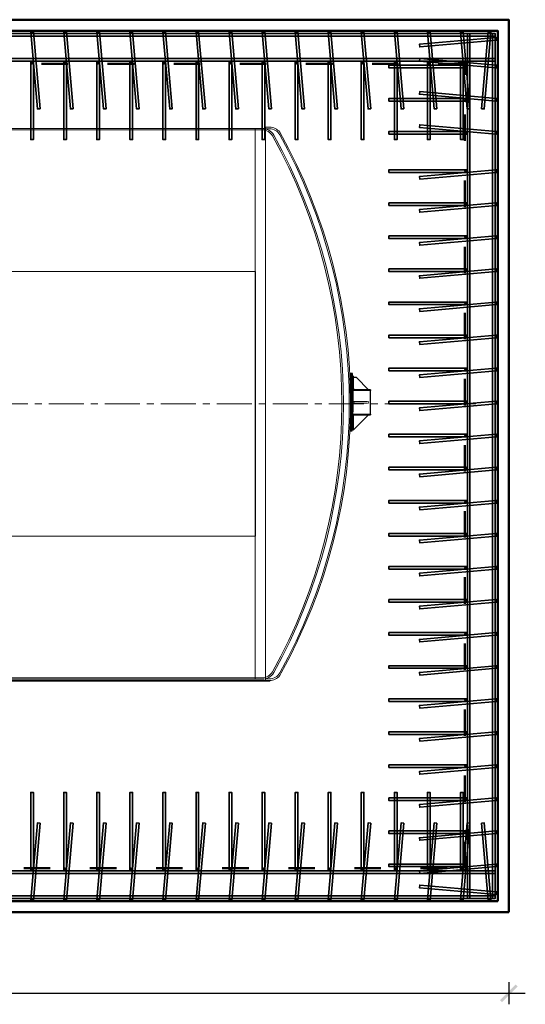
# Model space of a CAD drawing. Header units: millimetres. Extents: x 1814 to 94182, y 11562 to 49454.
# Tile 23 of 143: x 13244 to 13473, y 12296 to 12743. Entities that reach past the tile are written whole.
import ezdxf

# ---------------------------------------------------------------- set-up
doc = ezdxf.new("R2010")
doc.units = ezdxf.units.MM
for name, pattern in [('ACAD_ISO03W100', [30, 12, -18]), ('CENTER', [50.8, 31.75, -6.35, 6.35, -6.35]), ('SLD-Linia-ciągła', [0]), ('SLD-Linia-przerywana', [1.905, 1.27, -0.635])]:
    doc.linetypes.add(name, pattern=pattern)
doc.layers.add('NAPISY_MAŁE', color=3, linetype='Continuous')
doc.layers.add('podkład', color=252, linetype='Continuous', lineweight=9, plot=False)
for name, color, linetype, lineweight in [('widok 0.35', 22, 'Continuous', 35), ('wymiar', 135, 'Continuous', 9), ('ściany', 7, 'Continuous', 50)]:
    doc.layers.add(name, color=color, linetype=linetype, lineweight=lineweight)
doc.styles.add('WYMIARY', font='simplex.shx', dxfattribs={"oblique": 15})
doc.dimstyles.new('1-50', dxfattribs={"dimscale": 50, "dimtxt": 0.16, "dimasz": 0.2, "dimexe": 0.1, "dimexo": 0.1, "dimgap": 0.075, "dimtad": 1, "dimdec": 1, "dimrnd": 0.1, "dimzin": 9, "dimtxsty": 'WYMIARY', "dimblk": 'ARCHTICK', "dimcen": 0.2, "dimdle": 0.15, "dimadec": 1, "dimazin": 1, "dimtfac": 1, "dimtdec": 1, "dimtix": 1, "dimtmove": 2, "dimatfit": 3, "dimldrblk": 'ARCHTICK', "dimfxl": 0, "dimarcsym": 0})
pattern_1 = [(45, (-6286.9, -10035.03), (-336.76, 336.76), []), (45, (-6062.4, -10035.03), (-336.76, 336.76), [])]

# ---------------------------------------------------------------- blocks, each defined once
blk = doc.blocks.new('_ARCHTICK')
at = {"color": 0, "linetype": 'ByBlock', "lineweight": -2}
blk.add_solid([(0.398, 0.309), (0.309, 0.398), (-0.309, -0.398), (-0.398, -0.309)], dxfattribs=at)
blk = doc.blocks.new('*D3310')
at = {"layer": 'Defpoints', "color": 0}
for p in [(12235.8, 12337.56), (13465.8, 12337.56), (13465.8, 12300.81)]:
    blk.add_point(p, dxfattribs=at)
at = {"layer": 'wymiar', "color": 0, "lineweight": -2}
for p, q in [((12235.8, 12305.81), (12235.8, 12295.81)), ((13465.8, 12305.81), (13465.8, 12295.81)), ((12228.3, 12300.81), (13473.3, 12300.81))]:
    blk.add_line(p, q, dxfattribs=at)
at = {"layer": 'wymiar', "color": 0, "lineweight": -2, "xscale": 10, "yscale": 10, "zscale": 10, "rotation": 180}
blk.add_blockref('_ARCHTICK', (12235.8, 12300.81), dxfattribs=at)
at = {"layer": 'wymiar', "color": 0, "lineweight": -2, "xscale": 10, "yscale": 10, "zscale": 10}
blk.add_blockref('_ARCHTICK', (13465.8, 12300.81), dxfattribs=at)
at = {"layer": 'wymiar', "color": 0, "insert": (12850.8, 12308.56), "char_height": 8, "attachment_point": 5, "style": 'WYMIARY'}
blk.add_mtext('1230', dxfattribs=at)
blk = doc.blocks.new('*U3335')
at = {"layer": 'NAPISY_MAŁE', "color": 0}
blk.add_line((0, 600), (0, -600), dxfattribs=at)
blk = doc.blocks.new('*U3336')
at = {"color": 0, "linetype": 'ByBlock', "lineweight": -2}
blk.add_blockref('*U3335', (0, 0), dxfattribs=at)
blk = doc.blocks.new('A$C5276d6cf')
at = {"linetype": 'SLD-Linia-ciągła', "lineweight": 18}
h = blk.add_hatch(dxfattribs=at)
h.set_pattern_fill('ANSI32', color=256, scale=50, style=0)
h.set_pattern_definition(pattern_1)
edge = h.paths.add_edge_path(flags=0)
edge.add_arc((8576.4, 1274.9), 2508, 359.9154, 362.7722)
edge.add_line((11081.5, 1396.2), (11073.5, 1396.2))
edge.add_arc((8576.4, 1274.9), 2500, -0.0848, 2.781, ccw=False)
edge.add_line((11076.4, 1271.2), (11084.4, 1271.2))
h = blk.add_hatch(dxfattribs=at)
h.set_pattern_fill('ANSI32', color=256, scale=50, style=0)
h.set_pattern_definition(pattern_1)
h.paths.add_polyline_path([(11084.6, 1328.3), (11089.6, 1323.3), (11154.6, 1323.3), (11099.6, 1378.3), (11084.6, 1378.3)], flags=0)
for p, q in [((10640.5, 2509), (640.5, 2509)), ((10640.5, 2502), (640.5, 2502)), ((10640.5, 2509), (10671.7, 2509)), ((10640.5, 9), (10640.5, 2509)), ((10640.5, 2502), (10671.7, 2502)), ((10687, 2514), (10687, 4)), ((10687, 2514), (10705.2, 2514)), ((10687, 2514), (10705.2, 2514)), ((10687, 2507), (10705.2, 2507)), ((10707, 4), (574, 4)), ((574, 0), (10707, 0)), ((10640.5, 16), (640.5, 16)), ((10640.5, 9), (640.5, 9)), ((10640.5, 16), (10671.7, 16)), ((10640.5, 9), (10671.7, 9)), ((10640.5, 9), (10671.7, 9)), ((10687, 11), (10705.2, 11)), ((10687, 4), (10705.2, 4)), ((10687, 4), (10705.2, 4)), ((10707, 4), (10707, 0))]:
    blk.add_line(p, q)
at = {"linetype": 'SLD-Linia-przerywana', "lineweight": 18}
for p, q in [((11073.5, 1396.2), (11070.1, 1396.2)), ((11083.1, 1212.6), (11083.1, 1319.7)), ((11084.6, 1262.2), (11084.6, 1270.2)), ((11089.6, 1270.2), (11084.6, 1270.2)), ((11089.6, 1262.2), (11084.6, 1262.2)), ((11089.6, 1262.2), (11089.6, 1270.2)), ((11154.6, 1270.2), (11089.6, 1270.2)), ((11154.6, 1262.2), (11089.6, 1262.2)), ((11154.6, 1262.2), (11154.6, 1270.2)), ((11069.2, 1136.2), (11072.6, 1136.2))]:
    blk.add_line(p, q, dxfattribs=at)
at = {"linetype": 'SLD-Linia-ciągła', "lineweight": 25}
for p, q in [((11081.5, 1396.2), (11073.5, 1396.2)), ((11084.6, 1386.3), (11084.6, 1378.3)), ((11084.6, 1378.3), (11084.6, 1328.3)), ((11099.6, 1378.3), (11084.6, 1378.3)), ((11154.6, 1323.3), (11099.6, 1378.3)), ((11163.1, 1323.3), (11083.1, 1323.3)), ((11083.1, 1323.3), (11083.1, 1319.7)), ((11163.1, 1319.7), (11083.1, 1319.7)), ((11084.6, 1328.3), (11089.6, 1323.3)), ((11089.6, 1323.3), (11154.6, 1323.3)), ((11163.1, 1323.3), (11163.1, 1319.7)), ((11163.1, 1212.6), (11163.1, 1319.7)), ((11084.4, 1271.2), (11076.4, 1271.2)), ((11076.4, 1261.2), (11084.4, 1261.2)), ((11083.1, 1212.6), (11163.1, 1212.6)), ((11083.1, 1212.6), (11083.1, 1209)), ((11083.1, 1209), (11163.1, 1209)), ((11084.6, 1139), (11154.6, 1209)), ((11089.6, 1209), (11084.6, 1204)), ((11154.6, 1209), (11089.6, 1209)), ((11163.1, 1212.6), (11163.1, 1209)), ((11084.6, 1204), (11084.6, 1139)), ((11072.6, 1136.2), (11080.6, 1136.2))]:
    blk.add_line(p, q, dxfattribs=at)
at = {"linetype": 'CENTER', "ltscale": 5}
blk.add_line((11641, 1259), (0, 1259), dxfattribs=at)
blk.add_lwpolyline([(10640.5, 659), (640.9, 659), (640.8, 1859), (10640.5, 1859)], close=True)
for centre, radius, start, end in [((10671.7, 2449), 60, 29.0983, 90), ((10671.7, 2449), 53, 29.0983, 90), ((10705.2, 2454), 60, 39.6372, 90), ((10705.2, 2454), 53, 29.0983, 90), ((8533.5, 1259), 2500, 330.9017, 29.0983), ((8533.5, 1259), 2507, 330.9017, 29.0983), ((8547.4, 1259), 2525.6, 331.0957, 29.2295), ((8547.4, 1259), 2519.7, 331.0203, 28.9797), ((10671.7, 69), 53, 270, 330.9017), ((10671.7, 69), 60, 270, 330.9017), ((10705.2, 64), 53, 270, 330.9017), ((10705.2, 64), 60, 270, 320.3628), ((8557, 1256.5), 2516, 330.7133, 331.0392)]:
    blk.add_arc(centre, radius, start, end)
at = {"linetype": 'SLD-Linia-przerywana', "lineweight": 18}
for radius, start, end in [(2496.6, 356.8152, 2.7848), (2504.6, 356.8254, 2.7759)]:
    blk.add_arc((8576.4, 1274.9), radius, start, end, dxfattribs=at)
at = {"linetype": 'SLD-Linia-ciągła', "lineweight": 25}
for radius, start, end in [(2500, 359.9152, 2.781), (2508, 359.9154, 2.7722), (2500, 356.8196, 359.686), (2508, 356.8297, 359.687)]:
    blk.add_arc((8576.4, 1274.9), radius, start, end, dxfattribs=at)
at = {"linetype": 'SLD-Linia-przerywana', "lineweight": 18}
blk.add_open_spline([(11076.4, 1271.2), (11076.4, 1271.2), (11076.4, 1271.2), (11076.4, 1271), (11076.4, 1270.1), (11076.4, 1268.8), (11076.4, 1267.3), (11076.4, 1265.6), (11076.4, 1263.9), (11076.4, 1262.5), (11076.4, 1261.6), (11076.4, 1261.2), (11076.4, 1261.2), (11076.4, 1261.2)], degree=3, knots=[0, 0, 0, 0, 0.00144, 0.108811, 0.216183, 0.323554, 0.430927, 0.5383, 0.645673, 0.753046, 0.860418, 0.96779, 1, 1, 1, 1], dxfattribs=at)
at = {"linetype": 'SLD-Linia-ciągła', "lineweight": 25}
blk.add_open_spline([(11084.4, 1261.2), (11084.4, 1261.2), (11084.4, 1261.3), (11084.4, 1261.9), (11084.4, 1263), (11084.4, 1264.5), (11084.4, 1266.2), (11084.4, 1267.9), (11084.4, 1269.4), (11084.4, 1270.5), (11084.4, 1271.1), (11084.4, 1271.1), (11084.4, 1271.2)], degree=3, knots=[0, 0, 0, 0, 0.072605, 0.179951, 0.287298, 0.394645, 0.501992, 0.60934, 0.716688, 0.824035, 0.931382, 1, 1, 1, 1], dxfattribs=at)
blk.add_blockref('*U3336', (10640.5, 1259))

msp = doc.modelspace()

# ---------------------------------------------------------------- hatches: boundary and pattern name
at = {"layer": 'widok 0.35'}
h = msp.add_hatch(color=256, dxfattribs=at)
h.dxf.hatch_style = 1
h.paths.add_polyline_path([(13250.102, 12736.958, 1), (13248.902, 12736.958, 1)])
h = msp.add_hatch(color=256, dxfattribs=at)
h.dxf.hatch_style = 1
h.paths.add_polyline_path([(13265.102, 12736.958, 1), (13263.902, 12736.958, 1)])
h = msp.add_hatch(color=256, dxfattribs=at)
h.dxf.hatch_style = 1
h.paths.add_polyline_path([(13280.102, 12736.958, 1), (13278.902, 12736.958, 1)])
h = msp.add_hatch(color=256, dxfattribs=at)
h.dxf.hatch_style = 1
h.paths.add_polyline_path([(13295.102, 12736.958, 1), (13293.902, 12736.958, 1)])
h = msp.add_hatch(color=256, dxfattribs=at)
h.dxf.hatch_style = 1
h.paths.add_polyline_path([(13310.102, 12736.958, 1), (13308.902, 12736.958, 1)])
h = msp.add_hatch(color=256, dxfattribs=at)
h.dxf.hatch_style = 1
h.paths.add_polyline_path([(13325.102, 12736.958, 1), (13323.902, 12736.958, 1)])
h = msp.add_hatch(color=256, dxfattribs=at)
h.dxf.hatch_style = 1
h.paths.add_polyline_path([(13340.102, 12736.958, 1), (13338.902, 12736.958, 1)])
h = msp.add_hatch(color=256, dxfattribs=at)
h.dxf.hatch_style = 1
h.paths.add_polyline_path([(13355.102, 12736.958, 1), (13353.902, 12736.958, 1)])
h = msp.add_hatch(color=256, dxfattribs=at)
h.dxf.hatch_style = 1
h.paths.add_polyline_path([(13370.102, 12736.958, 1), (13368.902, 12736.958, 1)])
h = msp.add_hatch(color=256, dxfattribs=at)
h.dxf.hatch_style = 1
h.paths.add_polyline_path([(13385.102, 12736.958, 1), (13383.902, 12736.958, 1)])
h = msp.add_hatch(color=256, dxfattribs=at)
h.dxf.hatch_style = 1
h.paths.add_polyline_path([(13400.102, 12736.958, 1), (13398.902, 12736.958, 1)])
h = msp.add_hatch(color=256, dxfattribs=at)
h.dxf.hatch_style = 1
h.paths.add_polyline_path([(13415.102, 12736.958, 1), (13413.902, 12736.958, 1)])
h = msp.add_hatch(color=256, dxfattribs=at)
h.dxf.hatch_style = 1
h.paths.add_polyline_path([(13430.102, 12736.958, 1), (13428.902, 12736.958, 1)])
h = msp.add_hatch(color=256, dxfattribs=at)
h.dxf.hatch_style = 1
h.paths.add_polyline_path([(13445.102, 12736.958, 1), (13443.902, 12736.958, 1)])
h = msp.add_hatch(color=256, dxfattribs=at)
h.dxf.hatch_style = 1
h.paths.add_polyline_path([(13457.702, 12736.958, 1), (13456.502, 12736.958, 1)])
h = msp.add_hatch(color=256, dxfattribs=at)
h.dxf.hatch_style = 1
h.paths.add_polyline_path([(13459.602, 12733.858, 1), (13460.802, 12733.858, 1)])
h = msp.add_hatch(color=256, dxfattribs=at)
h.dxf.hatch_style = 1
h.paths.add_polyline_path([(13250.102, 12723.158, 1), (13248.902, 12723.158, 1)])
h = msp.add_hatch(color=256, dxfattribs=at)
h.dxf.hatch_style = 1
h.paths.add_polyline_path([(13265.102, 12723.158, 1), (13263.902, 12723.158, 1)])
h = msp.add_hatch(color=256, dxfattribs=at)
h.dxf.hatch_style = 1
h.paths.add_polyline_path([(13280.102, 12723.158, 1), (13278.902, 12723.158, 1)])
h = msp.add_hatch(color=256, dxfattribs=at)
h.dxf.hatch_style = 1
h.paths.add_polyline_path([(13295.102, 12723.158, 1), (13293.902, 12723.158, 1)])
h = msp.add_hatch(color=256, dxfattribs=at)
h.dxf.hatch_style = 1
h.paths.add_polyline_path([(13310.102, 12723.158, 1), (13308.902, 12723.158, 1)])
h = msp.add_hatch(color=256, dxfattribs=at)
h.dxf.hatch_style = 1
h.paths.add_polyline_path([(13325.102, 12723.158, 1), (13323.902, 12723.158, 1)])
h = msp.add_hatch(color=256, dxfattribs=at)
h.dxf.hatch_style = 1
h.paths.add_polyline_path([(13340.102, 12723.158, 1), (13338.902, 12723.158, 1)])
h = msp.add_hatch(color=256, dxfattribs=at)
h.dxf.hatch_style = 1
h.paths.add_polyline_path([(13355.102, 12723.158, 1), (13353.902, 12723.158, 1)])
h = msp.add_hatch(color=256, dxfattribs=at)
h.dxf.hatch_style = 1
h.paths.add_polyline_path([(13370.102, 12723.158, 1), (13368.902, 12723.158, 1)])
h = msp.add_hatch(color=256, dxfattribs=at)
h.dxf.hatch_style = 1
h.paths.add_polyline_path([(13385.102, 12723.158, 1), (13383.902, 12723.158, 1)])
h = msp.add_hatch(color=256, dxfattribs=at)
h.dxf.hatch_style = 1
h.paths.add_polyline_path([(13400.102, 12723.158, 1), (13398.902, 12723.158, 1)])
h = msp.add_hatch(color=256, dxfattribs=at)
h.dxf.hatch_style = 1
h.paths.add_polyline_path([(13415.102, 12723.158, 1), (13413.902, 12723.158, 1)])
h = msp.add_hatch(color=256, dxfattribs=at)
h.dxf.hatch_style = 1
h.paths.add_polyline_path([(13430.102, 12723.158, 1), (13428.902, 12723.158, 1)])
h = msp.add_hatch(color=256, dxfattribs=at)
h.dxf.hatch_style = 1
h.paths.add_polyline_path([(13445.102, 12723.158, 1), (13443.902, 12723.158, 1)])
h = msp.add_hatch(color=256, dxfattribs=at)
h.dxf.hatch_style = 1
h.paths.add_polyline_path([(13445.802, 12721.258, 1), (13447.002, 12721.258, 1)])
h = msp.add_hatch(color=256, dxfattribs=at)
h.dxf.hatch_style = 1
h.paths.add_polyline_path([(13459.602, 12721.258, 1), (13460.802, 12721.258, 1)])
h = msp.add_hatch(color=256, dxfattribs=at)
h.dxf.hatch_style = 1
h.paths.add_polyline_path([(13445.802, 12706.258, 1), (13447.002, 12706.258, 1)])
h = msp.add_hatch(color=256, dxfattribs=at)
h.dxf.hatch_style = 1
h.paths.add_polyline_path([(13459.602, 12706.258, 1), (13460.802, 12706.258, 1)])
h = msp.add_hatch(color=256, dxfattribs=at)
h.dxf.hatch_style = 1
h.paths.add_polyline_path([(13445.802, 12691.258, 1), (13447.002, 12691.258, 1)])
h = msp.add_hatch(color=256, dxfattribs=at)
h.dxf.hatch_style = 1
h.paths.add_polyline_path([(13459.602, 12691.258, 1), (13460.802, 12691.258, 1)])
h = msp.add_hatch(color=256, dxfattribs=at)
h.dxf.hatch_style = 1
h.paths.add_polyline_path([(13447.002, 12673.858, 1), (13445.802, 12673.858, 1)])
h = msp.add_hatch(color=256, dxfattribs=at)
h.dxf.hatch_style = 1
h.paths.add_polyline_path([(13460.802, 12673.858, 1), (13459.602, 12673.858, 1)])
h = msp.add_hatch(color=256, dxfattribs=at)
h.dxf.hatch_style = 1
h.paths.add_polyline_path([(13447.002, 12658.858, 1), (13445.802, 12658.858, 1)])
h = msp.add_hatch(color=256, dxfattribs=at)
h.dxf.hatch_style = 1
h.paths.add_polyline_path([(13460.802, 12658.858, 1), (13459.602, 12658.858, 1)])
h = msp.add_hatch(color=256, dxfattribs=at)
h.dxf.hatch_style = 1
h.paths.add_polyline_path([(13447.002, 12643.858, 1), (13445.802, 12643.858, 1)])
h = msp.add_hatch(color=256, dxfattribs=at)
h.dxf.hatch_style = 1
h.paths.add_polyline_path([(13460.802, 12643.858, 1), (13459.602, 12643.858, 1)])
h = msp.add_hatch(color=256, dxfattribs=at)
h.dxf.hatch_style = 1
h.paths.add_polyline_path([(13447.002, 12628.858, 1), (13445.802, 12628.858, 1)])
h = msp.add_hatch(color=256, dxfattribs=at)
h.dxf.hatch_style = 1
h.paths.add_polyline_path([(13460.802, 12628.858, 1), (13459.602, 12628.858, 1)])
h = msp.add_hatch(color=256, dxfattribs=at)
h.dxf.hatch_style = 1
h.paths.add_polyline_path([(13447.002, 12613.858, 1), (13445.802, 12613.858, 1)])
h = msp.add_hatch(color=256, dxfattribs=at)
h.dxf.hatch_style = 1
h.paths.add_polyline_path([(13460.802, 12613.858, 1), (13459.602, 12613.858, 1)])
h = msp.add_hatch(color=256, dxfattribs=at)
h.dxf.hatch_style = 1
h.paths.add_polyline_path([(13447.002, 12598.858, 1), (13445.802, 12598.858, 1)])
h = msp.add_hatch(color=256, dxfattribs=at)
h.dxf.hatch_style = 1
h.paths.add_polyline_path([(13460.802, 12598.858, 1), (13459.602, 12598.858, 1)])
h = msp.add_hatch(color=256, dxfattribs=at)
h.dxf.hatch_style = 1
h.paths.add_polyline_path([(13447.002, 12583.858, 1), (13445.802, 12583.858, 1)])
h = msp.add_hatch(color=256, dxfattribs=at)
h.dxf.hatch_style = 1
h.paths.add_polyline_path([(13460.802, 12583.858, 1), (13459.602, 12583.858, 1)])
h = msp.add_hatch(color=256, dxfattribs=at)
h.dxf.hatch_style = 1
h.paths.add_polyline_path([(13447.002, 12568.858, 1), (13445.802, 12568.858, 1)])
h = msp.add_hatch(color=256, dxfattribs=at)
h.dxf.hatch_style = 1
h.paths.add_polyline_path([(13460.802, 12568.858, 1), (13459.602, 12568.858, 1)])
h = msp.add_hatch(color=256, dxfattribs=at)
h.dxf.hatch_style = 1
h.paths.add_polyline_path([(13447.002, 12553.858, 1), (13445.802, 12553.858, 1)])
h = msp.add_hatch(color=256, dxfattribs=at)
h.dxf.hatch_style = 1
h.paths.add_polyline_path([(13460.802, 12553.858, 1), (13459.602, 12553.858, 1)])
h = msp.add_hatch(color=256, dxfattribs=at)
h.dxf.hatch_style = 1
h.paths.add_polyline_path([(13447.002, 12538.858, 1), (13445.802, 12538.858, 1)])
h = msp.add_hatch(color=256, dxfattribs=at)
h.dxf.hatch_style = 1
h.paths.add_polyline_path([(13460.802, 12538.858, 1), (13459.602, 12538.858, 1)])
h = msp.add_hatch(color=256, dxfattribs=at)
h.dxf.hatch_style = 1
h.paths.add_polyline_path([(13447.002, 12523.858, 1), (13445.802, 12523.858, 1)])
h = msp.add_hatch(color=256, dxfattribs=at)
h.dxf.hatch_style = 1
h.paths.add_polyline_path([(13460.802, 12523.858, 1), (13459.602, 12523.858, 1)])
h = msp.add_hatch(color=256, dxfattribs=at)
h.dxf.hatch_style = 1
h.paths.add_polyline_path([(13447.002, 12508.858, 1), (13445.802, 12508.858, 1)])
h = msp.add_hatch(color=256, dxfattribs=at)
h.dxf.hatch_style = 1
h.paths.add_polyline_path([(13460.802, 12508.858, 1), (13459.602, 12508.858, 1)])
h = msp.add_hatch(color=256, dxfattribs=at)
h.dxf.hatch_style = 1
h.paths.add_polyline_path([(13447.002, 12493.858, 1), (13445.802, 12493.858, 1)])
h = msp.add_hatch(color=256, dxfattribs=at)
h.dxf.hatch_style = 1
h.paths.add_polyline_path([(13460.802, 12493.858, 1), (13459.602, 12493.858, 1)])
h = msp.add_hatch(color=256, dxfattribs=at)
h.dxf.hatch_style = 1
h.paths.add_polyline_path([(13447.002, 12478.858, 1), (13445.802, 12478.858, 1)])
h = msp.add_hatch(color=256, dxfattribs=at)
h.dxf.hatch_style = 1
h.paths.add_polyline_path([(13460.802, 12478.858, 1), (13459.602, 12478.858, 1)])
h = msp.add_hatch(color=256, dxfattribs=at)
h.dxf.hatch_style = 1
h.paths.add_polyline_path([(13447.002, 12463.858, 1), (13445.802, 12463.858, 1)])
h = msp.add_hatch(color=256, dxfattribs=at)
h.dxf.hatch_style = 1
h.paths.add_polyline_path([(13460.802, 12463.858, 1), (13459.602, 12463.858, 1)])
h = msp.add_hatch(color=256, dxfattribs=at)
h.dxf.hatch_style = 1
h.paths.add_polyline_path([(13447.002, 12448.858, 1), (13445.802, 12448.858, 1)])
h = msp.add_hatch(color=256, dxfattribs=at)
h.dxf.hatch_style = 1
h.paths.add_polyline_path([(13460.802, 12448.858, 1), (13459.602, 12448.858, 1)])
h = msp.add_hatch(color=256, dxfattribs=at)
h.dxf.hatch_style = 1
h.paths.add_polyline_path([(13447.002, 12433.858, 1), (13445.802, 12433.858, 1)])
h = msp.add_hatch(color=256, dxfattribs=at)
h.dxf.hatch_style = 1
h.paths.add_polyline_path([(13460.802, 12433.858, 1), (13459.602, 12433.858, 1)])
h = msp.add_hatch(color=256, dxfattribs=at)
h.dxf.hatch_style = 1
h.paths.add_polyline_path([(13447.002, 12418.858, 1), (13445.802, 12418.858, 1)])
h = msp.add_hatch(color=256, dxfattribs=at)
h.dxf.hatch_style = 1
h.paths.add_polyline_path([(13460.802, 12418.858, 1), (13459.602, 12418.858, 1)])
h = msp.add_hatch(color=256, dxfattribs=at)
h.dxf.hatch_style = 1
h.paths.add_polyline_path([(13447.002, 12403.858, 1), (13445.802, 12403.858, 1)])
h = msp.add_hatch(color=256, dxfattribs=at)
h.dxf.hatch_style = 1
h.paths.add_polyline_path([(13460.802, 12403.858, 1), (13459.602, 12403.858, 1)])
h = msp.add_hatch(color=256, dxfattribs=at)
h.dxf.hatch_style = 1
h.paths.add_polyline_path([(13447.002, 12388.858, 1), (13445.802, 12388.858, 1)])
h = msp.add_hatch(color=256, dxfattribs=at)
h.dxf.hatch_style = 1
h.paths.add_polyline_path([(13460.802, 12388.858, 1), (13459.602, 12388.858, 1)])
h = msp.add_hatch(color=256, dxfattribs=at)
h.dxf.hatch_style = 1
h.paths.add_polyline_path([(13447.002, 12373.858, 1), (13445.802, 12373.858, 1)])
h = msp.add_hatch(color=256, dxfattribs=at)
h.dxf.hatch_style = 1
h.paths.add_polyline_path([(13460.802, 12373.858, 1), (13459.602, 12373.858, 1)])
h = msp.add_hatch(color=256, dxfattribs=at)
h.dxf.hatch_style = 1
h.paths.add_polyline_path([(13248.902, 12356.958, 1), (13250.102, 12356.958, 1)])
h = msp.add_hatch(color=256, dxfattribs=at)
h.dxf.hatch_style = 1
h.paths.add_polyline_path([(13263.902, 12356.958, 1), (13265.102, 12356.958, 1)])
h = msp.add_hatch(color=256, dxfattribs=at)
h.dxf.hatch_style = 1
h.paths.add_polyline_path([(13278.902, 12356.958, 1), (13280.102, 12356.958, 1)])
h = msp.add_hatch(color=256, dxfattribs=at)
h.dxf.hatch_style = 1
h.paths.add_polyline_path([(13293.902, 12356.958, 1), (13295.102, 12356.958, 1)])
h = msp.add_hatch(color=256, dxfattribs=at)
h.dxf.hatch_style = 1
h.paths.add_polyline_path([(13308.902, 12356.958, 1), (13310.102, 12356.958, 1)])
h = msp.add_hatch(color=256, dxfattribs=at)
h.dxf.hatch_style = 1
h.paths.add_polyline_path([(13323.902, 12356.958, 1), (13325.102, 12356.958, 1)])
h = msp.add_hatch(color=256, dxfattribs=at)
h.dxf.hatch_style = 1
h.paths.add_polyline_path([(13338.902, 12356.958, 1), (13340.102, 12356.958, 1)])
h = msp.add_hatch(color=256, dxfattribs=at)
h.dxf.hatch_style = 1
h.paths.add_polyline_path([(13353.902, 12356.958, 1), (13355.102, 12356.958, 1)])
h = msp.add_hatch(color=256, dxfattribs=at)
h.dxf.hatch_style = 1
h.paths.add_polyline_path([(13368.902, 12356.958, 1), (13370.102, 12356.958, 1)])
h = msp.add_hatch(color=256, dxfattribs=at)
h.dxf.hatch_style = 1
h.paths.add_polyline_path([(13383.902, 12356.958, 1), (13385.102, 12356.958, 1)])
h = msp.add_hatch(color=256, dxfattribs=at)
h.dxf.hatch_style = 1
h.paths.add_polyline_path([(13398.902, 12356.958, 1), (13400.102, 12356.958, 1)])
h = msp.add_hatch(color=256, dxfattribs=at)
h.dxf.hatch_style = 1
h.paths.add_polyline_path([(13413.902, 12356.958, 1), (13415.102, 12356.958, 1)])
h = msp.add_hatch(color=256, dxfattribs=at)
h.dxf.hatch_style = 1
h.paths.add_polyline_path([(13428.902, 12356.958, 1), (13430.102, 12356.958, 1)])
h = msp.add_hatch(color=256, dxfattribs=at)
h.dxf.hatch_style = 1
h.paths.add_polyline_path([(13443.902, 12356.958, 1), (13445.102, 12356.958, 1)])
h = msp.add_hatch(color=256, dxfattribs=at)
h.dxf.hatch_style = 1
h.paths.add_polyline_path([(13447.002, 12358.858, 1), (13445.802, 12358.858, 1)])
h = msp.add_hatch(color=256, dxfattribs=at)
h.dxf.hatch_style = 1
h.paths.add_polyline_path([(13460.802, 12358.858, 1), (13459.602, 12358.858, 1)])
h = msp.add_hatch(color=256, dxfattribs=at)
h.dxf.hatch_style = 1
h.paths.add_polyline_path([(13460.802, 12346.258, 1), (13459.602, 12346.258, 1)])
h = msp.add_hatch(color=256, dxfattribs=at)
h.dxf.hatch_style = 1
h.paths.add_polyline_path([(13248.902, 12343.158, 1), (13250.102, 12343.158, 1)])
h = msp.add_hatch(color=256, dxfattribs=at)
h.dxf.hatch_style = 1
h.paths.add_polyline_path([(13263.902, 12343.158, 1), (13265.102, 12343.158, 1)])
h = msp.add_hatch(color=256, dxfattribs=at)
h.dxf.hatch_style = 1
h.paths.add_polyline_path([(13278.902, 12343.158, 1), (13280.102, 12343.158, 1)])
h = msp.add_hatch(color=256, dxfattribs=at)
h.dxf.hatch_style = 1
h.paths.add_polyline_path([(13293.902, 12343.158, 1), (13295.102, 12343.158, 1)])
h = msp.add_hatch(color=256, dxfattribs=at)
h.dxf.hatch_style = 1
h.paths.add_polyline_path([(13308.902, 12343.158, 1), (13310.102, 12343.158, 1)])
h = msp.add_hatch(color=256, dxfattribs=at)
h.dxf.hatch_style = 1
h.paths.add_polyline_path([(13323.902, 12343.158, 1), (13325.102, 12343.158, 1)])
h = msp.add_hatch(color=256, dxfattribs=at)
h.dxf.hatch_style = 1
h.paths.add_polyline_path([(13338.902, 12343.158, 1), (13340.102, 12343.158, 1)])
h = msp.add_hatch(color=256, dxfattribs=at)
h.dxf.hatch_style = 1
h.paths.add_polyline_path([(13353.902, 12343.158, 1), (13355.102, 12343.158, 1)])
h = msp.add_hatch(color=256, dxfattribs=at)
h.dxf.hatch_style = 1
h.paths.add_polyline_path([(13368.902, 12343.158, 1), (13370.102, 12343.158, 1)])
h = msp.add_hatch(color=256, dxfattribs=at)
h.dxf.hatch_style = 1
h.paths.add_polyline_path([(13383.902, 12343.158, 1), (13385.102, 12343.158, 1)])
h = msp.add_hatch(color=256, dxfattribs=at)
h.dxf.hatch_style = 1
h.paths.add_polyline_path([(13398.902, 12343.158, 1), (13400.102, 12343.158, 1)])
h = msp.add_hatch(color=256, dxfattribs=at)
h.dxf.hatch_style = 1
h.paths.add_polyline_path([(13413.902, 12343.158, 1), (13415.102, 12343.158, 1)])
h = msp.add_hatch(color=256, dxfattribs=at)
h.dxf.hatch_style = 1
h.paths.add_polyline_path([(13428.902, 12343.158, 1), (13430.102, 12343.158, 1)])
h = msp.add_hatch(color=256, dxfattribs=at)
h.dxf.hatch_style = 1
h.paths.add_polyline_path([(13443.902, 12343.158, 1), (13445.102, 12343.158, 1)])
h = msp.add_hatch(color=256, dxfattribs=at)
h.dxf.hatch_style = 1
h.paths.add_polyline_path([(13456.502, 12343.158, 1), (13457.702, 12343.158, 1)])

# ---------------------------------------------------------------- linework, layer by layer
for points in [[(13250.1, 12737.011), (13248.904, 12736.906), (13251.955, 12702.039), (13253.15, 12702.144)], [(13265.1, 12737.011), (13263.904, 12736.906), (13266.955, 12702.039), (13268.15, 12702.144)], [(13280.1, 12737.011), (13278.904, 12736.906), (13281.955, 12702.039), (13283.15, 12702.144)], [(13295.1, 12737.011), (13293.904, 12736.906), (13296.955, 12702.039), (13298.15, 12702.144)], [(13310.1, 12737.011), (13308.904, 12736.906), (13311.955, 12702.039), (13313.15, 12702.144)], [(13325.1, 12737.011), (13323.904, 12736.906), (13326.955, 12702.039), (13328.15, 12702.144)], [(13340.1, 12737.011), (13338.904, 12736.906), (13341.955, 12702.039), (13343.15, 12702.144)], [(13355.1, 12737.011), (13353.904, 12736.906), (13356.955, 12702.039), (13358.15, 12702.144)], [(13370.1, 12737.011), (13368.904, 12736.906), (13371.955, 12702.039), (13373.15, 12702.144)], [(13385.1, 12737.011), (13383.904, 12736.906), (13386.955, 12702.039), (13388.15, 12702.144)], [(13400.1, 12737.011), (13398.904, 12736.906), (13401.955, 12702.039), (13403.15, 12702.144)], [(13415.1, 12737.011), (13413.904, 12736.906), (13416.955, 12702.039), (13418.15, 12702.144)], [(13430.1, 12737.011), (13428.904, 12736.906), (13431.955, 12702.039), (13433.15, 12702.144)], [(13445.1, 12737.011), (13443.904, 12736.906), (13446.955, 12702.039), (13448.15, 12702.144)], [(13456.504, 12737.011), (13457.7, 12736.906), (13454.649, 12702.039), (13453.454, 12702.144)], [(13459.602, 12735.158), (13459.602, 12736.358), (12242.002, 12736.358), (12242.002, 12735.158)], [(13459.602, 12735.158), (13459.602, 12736.358), (12242.002, 12736.358), (12242.002, 12735.158)], [(13460.254, 12733.261), (13460.15, 12734.456), (13425.283, 12731.406), (13425.387, 12730.21)], [(13447.002, 12343.758), (13448.202, 12343.758), (13448.202, 12736.358), (13447.002, 12736.358)], [(13458.402, 12343.758), (13459.602, 12343.758), (13459.602, 12736.358), (13458.402, 12736.358)], [(13459.602, 12723.758), (13459.602, 12724.958), (12242.002, 12724.958), (12242.002, 12723.758)], [(13459.602, 12723.758), (13459.602, 12724.958), (12242.002, 12724.958), (12242.002, 12723.758)], [(13460.254, 12721.856), (13460.15, 12720.661), (13425.283, 12723.711), (13425.387, 12724.907)], [(13250.102, 12723.158), (13248.902, 12723.158), (13248.902, 12688.158), (13250.102, 12688.158)], [(13265.102, 12723.158), (13263.902, 12723.158), (13263.902, 12688.158), (13265.102, 12688.158)], [(13280.102, 12723.158), (13278.902, 12723.158), (13278.902, 12688.158), (13280.102, 12688.158)], [(13295.102, 12723.158), (13293.902, 12723.158), (13293.902, 12688.158), (13295.102, 12688.158)], [(13310.102, 12723.158), (13308.902, 12723.158), (13308.902, 12688.158), (13310.102, 12688.158)], [(13325.102, 12723.158), (13323.902, 12723.158), (13323.902, 12688.158), (13325.102, 12688.158)], [(13340.102, 12723.158), (13338.902, 12723.158), (13338.902, 12688.158), (13340.102, 12688.158)], [(13355.102, 12723.158), (13353.902, 12723.158), (13353.902, 12688.158), (13355.102, 12688.158)], [(13370.102, 12723.158), (13368.902, 12723.158), (13368.902, 12688.158), (13370.102, 12688.158)], [(13385.102, 12723.158), (13383.902, 12723.158), (13383.902, 12688.158), (13385.102, 12688.158)], [(13400.102, 12723.158), (13398.902, 12723.158), (13398.902, 12688.158), (13400.102, 12688.158)], [(13446.402, 12721.858), (13446.402, 12720.658), (13411.402, 12720.658), (13411.402, 12721.858)], [(13415.102, 12723.158), (13413.902, 12723.158), (13413.902, 12688.158), (13415.102, 12688.158)], [(13430.102, 12723.158), (13428.902, 12723.158), (13428.902, 12688.158), (13430.102, 12688.158)], [(13445.102, 12723.158), (13443.902, 12723.158), (13443.902, 12688.158), (13445.102, 12688.158)], [(13446.402, 12706.858), (13446.402, 12705.658), (13411.402, 12705.658), (13411.402, 12706.858)], [(13460.254, 12706.856), (13460.15, 12705.661), (13425.283, 12708.711), (13425.387, 12709.907)], [(13460.254, 12691.856), (13460.15, 12690.661), (13425.283, 12693.711), (13425.387, 12694.907)], [(13446.402, 12691.858), (13446.402, 12690.658), (13411.402, 12690.658), (13411.402, 12691.858)], [(13446.402, 12673.258), (13446.402, 12674.458), (13411.402, 12674.458), (13411.402, 12673.258)], [(13460.254, 12673.261), (13460.15, 12674.456), (13425.283, 12671.406), (13425.387, 12670.21)], [(13446.402, 12658.258), (13446.402, 12659.458), (13411.402, 12659.458), (13411.402, 12658.258)], [(13460.254, 12658.261), (13460.15, 12659.456), (13425.283, 12656.406), (13425.387, 12655.21)], [(13446.402, 12643.258), (13446.402, 12644.458), (13411.402, 12644.458), (13411.402, 12643.258)], [(13460.254, 12643.261), (13460.15, 12644.456), (13425.283, 12641.406), (13425.387, 12640.21)], [(13446.402, 12628.258), (13446.402, 12629.458), (13411.402, 12629.458), (13411.402, 12628.258)], [(13460.254, 12628.261), (13460.15, 12629.456), (13425.283, 12626.406), (13425.387, 12625.21)], [(13446.402, 12613.258), (13446.402, 12614.458), (13411.402, 12614.458), (13411.402, 12613.258)], [(13460.254, 12613.261), (13460.15, 12614.456), (13425.283, 12611.406), (13425.387, 12610.21)], [(13446.402, 12598.258), (13446.402, 12599.458), (13411.402, 12599.458), (13411.402, 12598.258)], [(13460.254, 12598.261), (13460.15, 12599.456), (13425.283, 12596.406), (13425.387, 12595.21)], [(13446.402, 12583.258), (13446.402, 12584.458), (13411.402, 12584.458), (13411.402, 12583.258)], [(13460.254, 12583.261), (13460.15, 12584.456), (13425.283, 12581.406), (13425.387, 12580.21)], [(13446.402, 12568.258), (13446.402, 12569.458), (13411.402, 12569.458), (13411.402, 12568.258)], [(13460.254, 12568.261), (13460.15, 12569.456), (13425.283, 12566.406), (13425.387, 12565.21)], [(13446.402, 12553.258), (13446.402, 12554.458), (13411.402, 12554.458), (13411.402, 12553.258)], [(13460.254, 12553.261), (13460.15, 12554.456), (13425.283, 12551.406), (13425.387, 12550.21)], [(13446.402, 12538.258), (13446.402, 12539.458), (13411.402, 12539.458), (13411.402, 12538.258)], [(13460.254, 12538.261), (13460.15, 12539.456), (13425.283, 12536.406), (13425.387, 12535.21)], [(13446.402, 12523.258), (13446.402, 12524.458), (13411.402, 12524.458), (13411.402, 12523.258)], [(13460.254, 12523.261), (13460.15, 12524.456), (13425.283, 12521.406), (13425.387, 12520.21)], [(13446.402, 12508.258), (13446.402, 12509.458), (13411.402, 12509.458), (13411.402, 12508.258)], [(13460.254, 12508.261), (13460.15, 12509.456), (13425.283, 12506.406), (13425.387, 12505.21)], [(13446.402, 12493.258), (13446.402, 12494.458), (13411.402, 12494.458), (13411.402, 12493.258)], [(13460.254, 12493.261), (13460.15, 12494.456), (13425.283, 12491.406), (13425.387, 12490.21)], [(13446.402, 12478.258), (13446.402, 12479.458), (13411.402, 12479.458), (13411.402, 12478.258)], [(13460.254, 12478.261), (13460.15, 12479.456), (13425.283, 12476.406), (13425.387, 12475.21)], [(13446.402, 12463.258), (13446.402, 12464.458), (13411.402, 12464.458), (13411.402, 12463.258)], [(13460.254, 12463.261), (13460.15, 12464.456), (13425.283, 12461.406), (13425.387, 12460.21)], [(13446.402, 12448.258), (13446.402, 12449.458), (13411.402, 12449.458), (13411.402, 12448.258)], [(13460.254, 12448.261), (13460.15, 12449.456), (13425.283, 12446.406), (13425.387, 12445.21)], [(13446.402, 12433.258), (13446.402, 12434.458), (13411.402, 12434.458), (13411.402, 12433.258)], [(13460.254, 12433.261), (13460.15, 12434.456), (13425.283, 12431.406), (13425.387, 12430.21)], [(13446.402, 12418.258), (13446.402, 12419.458), (13411.402, 12419.458), (13411.402, 12418.258)], [(13460.254, 12418.261), (13460.15, 12419.456), (13425.283, 12416.406), (13425.387, 12415.21)], [(13446.402, 12403.258), (13446.402, 12404.458), (13411.402, 12404.458), (13411.402, 12403.258)], [(13460.254, 12403.261), (13460.15, 12404.456), (13425.283, 12401.406), (13425.387, 12400.21)], [(13250.102, 12356.958), (13248.902, 12356.958), (13248.902, 12391.958), (13250.102, 12391.958)], [(13265.102, 12356.958), (13263.902, 12356.958), (13263.902, 12391.958), (13265.102, 12391.958)], [(13280.102, 12356.958), (13278.902, 12356.958), (13278.902, 12391.958), (13280.102, 12391.958)], [(13295.102, 12356.958), (13293.902, 12356.958), (13293.902, 12391.958), (13295.102, 12391.958)], [(13310.102, 12356.958), (13308.902, 12356.958), (13308.902, 12391.958), (13310.102, 12391.958)], [(13325.102, 12356.958), (13323.902, 12356.958), (13323.902, 12391.958), (13325.102, 12391.958)], [(13340.102, 12356.958), (13338.902, 12356.958), (13338.902, 12391.958), (13340.102, 12391.958)], [(13355.102, 12356.958), (13353.902, 12356.958), (13353.902, 12391.958), (13355.102, 12391.958)], [(13370.102, 12356.958), (13368.902, 12356.958), (13368.902, 12391.958), (13370.102, 12391.958)], [(13385.102, 12356.958), (13383.902, 12356.958), (13383.902, 12391.958), (13385.102, 12391.958)], [(13400.102, 12356.958), (13398.902, 12356.958), (13398.902, 12391.958), (13400.102, 12391.958)], [(13446.402, 12388.258), (13446.402, 12389.458), (13411.402, 12389.458), (13411.402, 12388.258)], [(13415.102, 12356.958), (13413.902, 12356.958), (13413.902, 12391.958), (13415.102, 12391.958)], [(13460.254, 12388.261), (13460.15, 12389.456), (13425.283, 12386.406), (13425.387, 12385.21)], [(13430.102, 12356.958), (13428.902, 12356.958), (13428.902, 12391.958), (13430.102, 12391.958)], [(13445.102, 12356.958), (13443.902, 12356.958), (13443.902, 12391.958), (13445.102, 12391.958)], [(13250.1, 12343.106), (13248.904, 12343.211), (13251.955, 12378.078), (13253.15, 12377.973)], [(13265.1, 12343.106), (13263.904, 12343.211), (13266.955, 12378.078), (13268.15, 12377.973)], [(13280.1, 12343.106), (13278.904, 12343.211), (13281.955, 12378.078), (13283.15, 12377.973)], [(13295.1, 12343.106), (13293.904, 12343.211), (13296.955, 12378.078), (13298.15, 12377.973)], [(13310.1, 12343.106), (13308.904, 12343.211), (13311.955, 12378.078), (13313.15, 12377.973)], [(13325.1, 12343.106), (13323.904, 12343.211), (13326.955, 12378.078), (13328.15, 12377.973)], [(13340.1, 12343.106), (13338.904, 12343.211), (13341.955, 12378.078), (13343.15, 12377.973)], [(13355.1, 12343.106), (13353.904, 12343.211), (13356.955, 12378.078), (13358.15, 12377.973)], [(13370.1, 12343.106), (13368.904, 12343.211), (13371.955, 12378.078), (13373.15, 12377.973)], [(13385.1, 12343.106), (13383.904, 12343.211), (13386.955, 12378.078), (13388.15, 12377.973)], [(13400.1, 12343.106), (13398.904, 12343.211), (13401.955, 12378.078), (13403.15, 12377.973)], [(13415.1, 12343.106), (13413.904, 12343.211), (13416.955, 12378.078), (13418.15, 12377.973)], [(13430.1, 12343.106), (13428.904, 12343.211), (13431.955, 12378.078), (13433.15, 12377.973)], [(13445.1, 12343.106), (13443.904, 12343.211), (13446.955, 12378.078), (13448.15, 12377.973)], [(13456.504, 12343.106), (13457.7, 12343.211), (13454.649, 12378.078), (13453.454, 12377.973)], [(13446.402, 12373.258), (13446.402, 12374.458), (13411.402, 12374.458), (13411.402, 12373.258)], [(13460.254, 12373.261), (13460.15, 12374.456), (13425.283, 12371.406), (13425.387, 12370.21)], [(13446.402, 12358.258), (13446.402, 12359.458), (13411.402, 12359.458), (13411.402, 12358.258)], [(13460.254, 12358.261), (13460.15, 12359.456), (13425.283, 12356.406), (13425.387, 12355.21)], [(13459.602, 12356.358), (13459.602, 12355.158), (12242.002, 12355.158), (12242.002, 12356.358)], [(13460.254, 12346.856), (13460.15, 12345.661), (13425.283, 12348.711), (13425.387, 12349.907)], [(13459.602, 12344.958), (13459.602, 12343.758), (12242.002, 12343.758), (12242.002, 12344.958)]]:
    msp.add_lwpolyline(points, close=True, dxfattribs=at)
for centre in [(13249.502, 12736.958), (13264.502, 12736.958), (13279.502, 12736.958), (13294.502, 12736.958), (13309.502, 12736.958), (13324.502, 12736.958), (13339.502, 12736.958), (13354.502, 12736.958), (13369.502, 12736.958), (13384.502, 12736.958), (13399.502, 12736.958), (13414.502, 12736.958), (13429.502, 12736.958), (13444.502, 12736.958), (13457.102, 12736.958), (13460.202, 12733.858), (13249.502, 12723.158), (13264.502, 12723.158), (13279.502, 12723.158), (13294.502, 12723.158), (13309.502, 12723.158), (13324.502, 12723.158), (13339.502, 12723.158), (13354.502, 12723.158), (13369.502, 12723.158), (13384.502, 12723.158), (13399.502, 12723.158), (13414.502, 12723.158), (13429.502, 12723.158), (13444.502, 12723.158), (13446.402, 12721.258), (13460.202, 12721.258), (13446.402, 12706.258), (13460.202, 12706.258), (13446.402, 12691.258), (13460.202, 12691.258), (13446.402, 12673.858), (13460.202, 12673.858), (13446.402, 12658.858), (13460.202, 12658.858), (13446.402, 12643.858), (13460.202, 12643.858), (13446.402, 12628.858), (13460.202, 12628.858), (13446.402, 12613.858), (13460.202, 12613.858), (13446.402, 12598.858), (13460.202, 12598.858), (13446.402, 12583.858), (13460.202, 12583.858), (13446.402, 12568.858), (13460.202, 12568.858), (13446.402, 12553.858), (13460.202, 12553.858), (13446.402, 12538.858), (13460.202, 12538.858), (13446.402, 12523.858), (13460.202, 12523.858), (13446.402, 12508.858), (13460.202, 12508.858), (13446.402, 12493.858), (13460.202, 12493.858), (13446.402, 12478.858), (13460.202, 12478.858), (13446.402, 12463.858), (13460.202, 12463.858), (13446.402, 12448.858), (13460.202, 12448.858), (13446.402, 12433.858), (13460.202, 12433.858), (13446.402, 12418.858), (13460.202, 12418.858), (13446.402, 12403.858), (13460.202, 12403.858), (13446.402, 12388.858), (13460.202, 12388.858), (13446.402, 12373.858), (13460.202, 12373.858), (13249.502, 12356.958), (13264.502, 12356.958), (13279.502, 12356.958), (13294.502, 12356.958), (13309.502, 12356.958), (13324.502, 12356.958), (13339.502, 12356.958), (13354.502, 12356.958), (13369.502, 12356.958), (13384.502, 12356.958), (13399.502, 12356.958), (13414.502, 12356.958), (13429.502, 12356.958), (13444.502, 12356.958), (13446.402, 12358.858), (13460.202, 12358.858), (13460.202, 12346.258), (13249.502, 12343.158), (13264.502, 12343.158), (13279.502, 12343.158), (13294.502, 12343.158), (13309.502, 12343.158), (13324.502, 12343.158), (13339.502, 12343.158), (13354.502, 12343.158), (13369.502, 12343.158), (13384.502, 12343.158), (13399.502, 12343.158), (13414.502, 12343.158), (13429.502, 12343.158), (13444.502, 12343.158), (13457.102, 12343.158)]:
    msp.add_circle(centre, 0.6, dxfattribs=at)
at = {"layer": 'ściany'}
for points in [[(13465.802, 12337.558), (13465.802, 12742.558), (12235.802, 12742.558), (12235.802, 12337.558)], [(13460.802, 12342.558), (13460.802, 12737.558), (12240.802, 12737.558), (12240.802, 12342.558)]]:
    msp.add_lwpolyline(points, close=True, dxfattribs=at)
at = {"layer": 'ściany', "linetype": 'ACAD_ISO03W100'}
msp.add_lwpolyline([(13445.802, 12357.558), (13445.802, 12722.558), (12255.802, 12722.558), (12255.802, 12357.558)], close=True, dxfattribs=at)

# ---------------------------------------------------------------- block references
at = {"layer": 'podkład', "xscale": 0.1, "yscale": 0.1, "zscale": 0.1}
msp.add_blockref('A$C5276d6cf', (12286.751, 12442.358), dxfattribs=at)

# ---------------------------------------------------------------- dimensions: what is measured, and where the dimension line sits
at = {"layer": 'wymiar'}
dim = msp.add_linear_dim(base=(13465.802, 12300.805), p1=(12235.802, 12337.558), p2=(13465.802, 12337.558), dimstyle='1-50', dxfattribs=at)
dim.commit()
dim.dimension.update_dxf_attribs({"geometry": '*D3310', "text_midpoint": (12850.802, 12308.555)})

doc.saveas('drawing.dxf')
